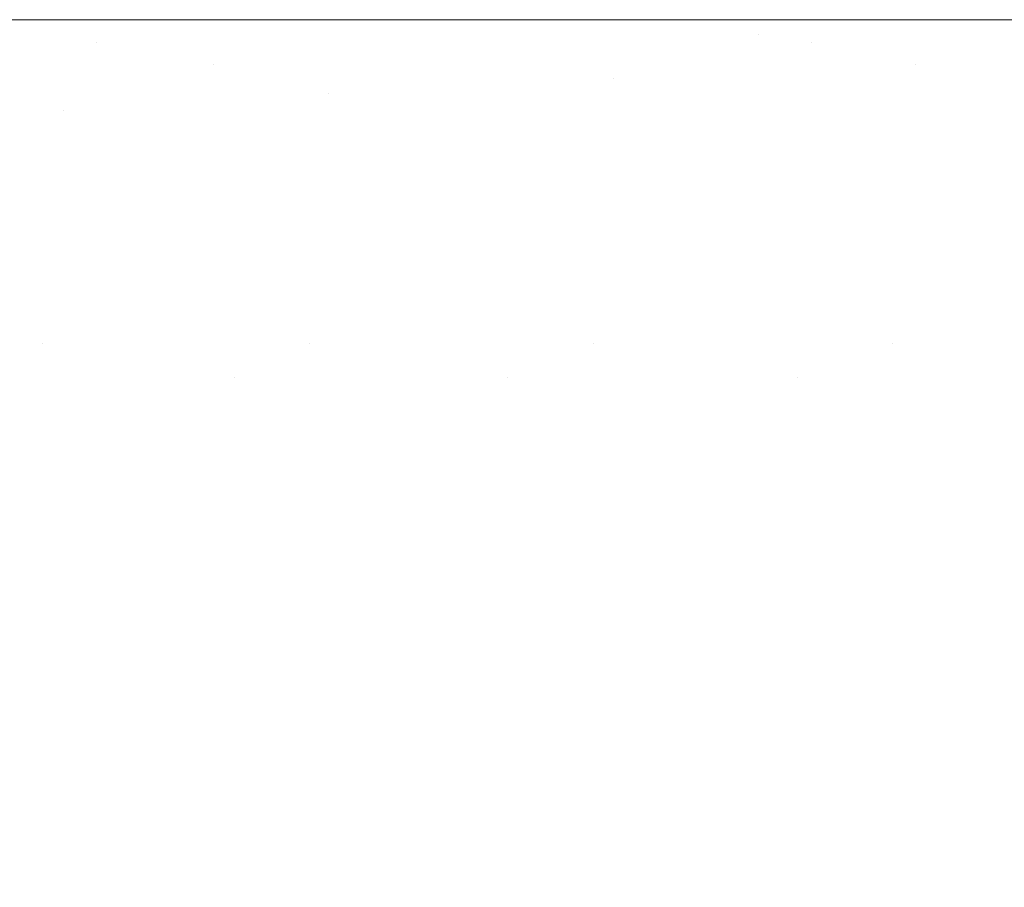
# Model space of a CAD drawing. Header units: centimetres. Extents: x -17.1 to 18.2, y 3.4 to 5.2.
# Tile 171 of 256: x -5.2623 to -5.2492, y 5.1887 to 5.2002. Entities that reach past the tile are written whole.
import ezdxf

# ---------------------------------------------------------------- set-up
doc = ezdxf.new("R2010")
doc.units = ezdxf.units.CM
doc.header["$LTSCALE"] = 2.54
doc.layers.add('Lucido design-1', color=7, linetype='Continuous')

# ---------------------------------------------------------------- blocks, each defined once
blk = doc.blocks.new('Gruppo-4-1')
at = {"color": 7, "linetype": 'Continuous', "lineweight": 9}
for points, invisible_edges in [([(18.147234, 5.200144, -1872.31239), (18.147234, 5.200212, -1872.315514), (-17.020308, 5.200212, -1872.315514), (-17.020308, 5.200144, -1872.31239)], 8), ([(-17.020308, 5.200212, -1872.315514), (6.292262, 5.200212, -1872.515514), (-5.165337, 5.200212, -1872.515514)], 9), ([(-5.165337, 5.200212, -1872.515514), (-5.16604, 5.200212, -1872.515517), (-17.020308, 5.200212, -1872.315514)], 10), ([(-5.16604, 5.200212, -1872.515517), (-5.16949, 5.200212, -1872.515612), (-17.020308, 5.200212, -1872.315514)], 10), ([(6.292262, 5.200212, -1872.515514), (-17.020308, 5.200212, -1872.315514), (18.147234, 5.200212, -1872.315514)], 9), ([(-17.020308, 5.200212, -1872.315514), (-5.173109, 5.200212, -1872.515859), (-5.173872, 5.200212, -1872.515942)], 9), ([(-5.16949, 5.200212, -1872.515612), (-5.173109, 5.200212, -1872.515859), (-17.020308, 5.200212, -1872.315514)], 10), ([(-5.173872, 5.200212, -1872.515942), (-5.176745, 5.200212, -1872.516257), (-17.020308, 5.200212, -1872.315514)], 10), ([(-5.176745, 5.200212, -1872.516257), (-5.180403, 5.200212, -1872.516812), (-17.020308, 5.200212, -1872.315514)], 10), ([(-5.180403, 5.200212, -1872.516812), (-5.184086, 5.200212, -1872.517528), (-17.020308, 5.200212, -1872.315514)], 10), ([(-5.184086, 5.200212, -1872.517528), (-5.1878, 5.200212, -1872.518411), (-17.020308, 5.200212, -1872.315514)], 10), ([(-5.1878, 5.200212, -1872.518411), (-5.191547, 5.200212, -1872.519469), (-17.020308, 5.200212, -1872.315514)], 10), ([(-5.191547, 5.200212, -1872.519469), (-5.195333, 5.200212, -1872.52071), (-17.020308, 5.200212, -1872.315514)], 10), ([(-5.195333, 5.200212, -1872.52071), (-5.19916, 5.200212, -1872.522144), (-17.020308, 5.200212, -1872.315514)], 10), ([(-5.19916, 5.200212, -1872.522144), (-5.203033, 5.200212, -1872.523784), (-17.020308, 5.200212, -1872.315514)], 10), ([(-5.203033, 5.200212, -1872.523784), (-5.206954, 5.200212, -1872.525642), (-17.020308, 5.200212, -1872.315514)], 10), ([(-5.206954, 5.200212, -1872.525642), (-5.210927, 5.200212, -1872.527734), (-17.020308, 5.200212, -1872.315514)], 10), ([(-5.210927, 5.200212, -1872.527734), (-5.214954, 5.200212, -1872.530076), (-17.020308, 5.200212, -1872.315514)], 10), ([(-5.214954, 5.200212, -1872.530076), (-5.219036, 5.200212, -1872.532687), (-17.020308, 5.200212, -1872.315514)], 10), ([(-5.219036, 5.200212, -1872.532687), (-5.223174, 5.200212, -1872.535588), (-17.020308, 5.200212, -1872.315514)], 10), ([(-5.223174, 5.200212, -1872.535588), (-5.227368, 5.200212, -1872.538801), (-17.020308, 5.200212, -1872.315514)], 10), ([(-5.227368, 5.200212, -1872.538801), (-5.231614, 5.200212, -1872.542352), (-17.020308, 5.200212, -1872.315514)], 10), ([(-5.231614, 5.200212, -1872.542352), (-5.235911, 5.200212, -1872.546267), (-17.020308, 5.200212, -1872.315514)], 10), ([(-5.235911, 5.200212, -1872.546267), (-5.240251, 5.200212, -1872.550574), (-17.020308, 5.200212, -1872.315514)], 10), ([(-17.020308, 5.200212, -1872.315514), (-5.253434, 5.200212, -1872.566163), (-5.25783, 5.200212, -1872.57235)], 9), ([(-5.240251, 5.200212, -1872.550574), (-5.244627, 5.200212, -1872.555306), (-17.020308, 5.200212, -1872.315514)], 10), ([(-5.25783, 5.200212, -1872.57235), (-5.262055, 5.200212, -1872.578864), (-17.020308, 5.200212, -1872.315514)], 10), ([(-5.262055, 5.200212, -1872.578864), (-5.265101, 5.200212, -1872.584026), (-5.26636, 5.200212, -1872.586159), (-17.020308, 5.200212, -1872.315514)], 12), ([(-5.244627, 5.200212, -1872.555306), (-5.244807, 5.200212, -1872.555518), (-5.249026, 5.200212, -1872.560491), (-17.020308, 5.200212, -1872.315514)], 12), ([(-5.249026, 5.200212, -1872.560491), (-5.253434, 5.200212, -1872.566163), (-17.020308, 5.200212, -1872.315514)], 10), ([(-17.020308, 5.200144, -1872.31239), (-17.020308, 5.200117, -1872.311152), (18.147234, 5.200117, -1872.311152), (18.147234, 5.200144, -1872.31239)], 10), ([(-5.264354, 5.2002, -1872.585035), (-5.265101, 5.200212, -1872.584026), (-5.262055, 5.200212, -1872.578864)], 9), ([(-5.262055, 5.200212, -1872.578864), (-5.25783, 5.200212, -1872.57235), (-5.24357, 5.200163, -1872.558013), (-5.264354, 5.2002, -1872.585035)], 14), ([(-5.24357, 5.200163, -1872.558013), (-5.263575, 5.200163, -1872.586061), (-5.264354, 5.2002, -1872.585035)], 11), ([(-5.262796, 5.200102, -1872.587088), (-5.263575, 5.200163, -1872.586061), (-5.24357, 5.200163, -1872.558013), (-5.24295, 5.200102, -1872.559262)], 15), ([(-5.24357, 5.200163, -1872.558013), (-5.25783, 5.200212, -1872.57235), (-5.253434, 5.200212, -1872.566163), (-5.249026, 5.200212, -1872.560491)], 9), ([(18.147234, 5.200117, -1872.311152), (-17.020308, 5.200117, -1872.311152), (-17.020308, 5.199831, -1872.306798), (18.147234, 5.199831, -1872.306798)], 5), ([(-5.262796, 5.200102, -1872.587088), (-5.262018, 5.200017, -1872.588113), (-5.278562, 5.200017, -1872.624335), (-5.279473, 5.200102, -1872.623601)], 15), ([(-5.277653, 5.199907, -1872.625067), (-5.278562, 5.200017, -1872.624335), (-5.262018, 5.200017, -1872.588113), (-5.261241, 5.199907, -1872.589136)], 15), ([(-5.262796, 5.200102, -1872.587088), (-5.24295, 5.200102, -1872.559262), (-5.252428, 5.200017, -1872.573214)], 11), ([(-5.252428, 5.200017, -1872.573214), (-5.262018, 5.200017, -1872.588113), (-5.262796, 5.200102, -1872.587088)], 11), ([(-5.261241, 5.199907, -1872.589136), (-5.262018, 5.200017, -1872.588113), (-5.252428, 5.200017, -1872.573214), (-5.251728, 5.199907, -1872.574358)], 15), ([(-5.24295, 5.200102, -1872.559262), (-5.24233, 5.200017, -1872.560509), (-5.252428, 5.200017, -1872.573214)], 11), ([(-5.251728, 5.199907, -1872.574358), (-5.252428, 5.200017, -1872.573214), (-5.24233, 5.200017, -1872.560509), (-5.241094, 5.199774, -1872.562998)], 15), ([(-5.269132, 5.199774, -1872.606961), (-5.277653, 5.199907, -1872.625067), (-5.261241, 5.199907, -1872.589136)], 11), ([(-5.261241, 5.199907, -1872.589136), (-5.260466, 5.199774, -1872.590158), (-5.269132, 5.199774, -1872.606961)], 11), ([(-5.251728, 5.199907, -1872.574358), (-5.25103, 5.199774, -1872.575499), (-5.260466, 5.199774, -1872.590158), (-5.261241, 5.199907, -1872.589136)], 15), ([(-5.241094, 5.199774, -1872.562998), (-5.25103, 5.199774, -1872.575499), (-5.251728, 5.199907, -1872.574358)], 11), ([(18.147234, 5.199831, -1872.306798), (-17.020308, 5.199831, -1872.306798), (-17.020308, 5.199356, -1872.302461), (18.147234, 5.199356, -1872.302461)], 5), ([(-5.268288, 5.199616, -1872.607844), (-5.269132, 5.199774, -1872.606961), (-5.260466, 5.199774, -1872.590158), (-5.259692, 5.199616, -1872.591178)], 15), ([(-5.259692, 5.199616, -1872.591178), (-5.260466, 5.199774, -1872.590158), (-5.25103, 5.199774, -1872.575499), (-5.250333, 5.199616, -1872.576638)], 15), ([(-5.250333, 5.199616, -1872.576638), (-5.25103, 5.199774, -1872.575499), (-5.241094, 5.199774, -1872.562998), (-5.240478, 5.199616, -1872.564238)], 15), ([(-5.259692, 5.199616, -1872.591178), (-5.258921, 5.199434, -1872.592194), (-5.267446, 5.199434, -1872.608725), (-5.268288, 5.199616, -1872.607844)], 15), ([(-5.254357, 5.199434, -1872.584717), (-5.259692, 5.199616, -1872.591178), (-5.250333, 5.199616, -1872.576638)], 11), ([(-5.254357, 5.199434, -1872.584717), (-5.258921, 5.199434, -1872.592194), (-5.259692, 5.199616, -1872.591178)], 11), ([(-5.250333, 5.199616, -1872.576638), (-5.249637, 5.199434, -1872.577773), (-5.254357, 5.199434, -1872.584717)], 11), ([(-5.244796, 5.199434, -1872.571361), (-5.250333, 5.199616, -1872.576638), (-5.240478, 5.199616, -1872.564238)], 11), ([(-5.244796, 5.199434, -1872.571361), (-5.249637, 5.199434, -1872.577773), (-5.250333, 5.199616, -1872.576638)], 11), ([(18.147234, 5.199356, -1872.302461), (-17.020308, 5.199356, -1872.302461), (-17.020308, 5.198693, -1872.298149), (18.147234, 5.198693, -1872.298149)], 5), ([(-5.266607, 5.199228, -1872.609603), (-5.267446, 5.199434, -1872.608725), (-5.258921, 5.199434, -1872.592194), (-5.258151, 5.199228, -1872.593208)], 15), ([(-5.258151, 5.199228, -1872.593208), (-5.258921, 5.199434, -1872.592194), (-5.254357, 5.199434, -1872.584717), (-5.253625, 5.199228, -1872.585793)], 15), ([(-5.253625, 5.199228, -1872.585793), (-5.254357, 5.199434, -1872.584717), (-5.249637, 5.199434, -1872.577773), (-5.248944, 5.199228, -1872.578906)], 15), ([(-5.248944, 5.199228, -1872.578906), (-5.249637, 5.199434, -1872.577773), (-5.244796, 5.199434, -1872.571361), (-5.243492, 5.198999, -1872.573728)], 15), ([(-5.261687, 5.198999, -1872.602093), (-5.266607, 5.199228, -1872.609603), (-5.258151, 5.199228, -1872.593208)], 11), ([(-5.261687, 5.198999, -1872.602093), (-5.26577, 5.198999, -1872.610478), (-5.266607, 5.199228, -1872.609603)], 11), ([(-5.258151, 5.199228, -1872.593208), (-5.257384, 5.198999, -1872.594219), (-5.261687, 5.198999, -1872.602093)], 11), ([(-5.253625, 5.199228, -1872.585793), (-5.252895, 5.198999, -1872.586865), (-5.257384, 5.198999, -1872.594219), (-5.258151, 5.199228, -1872.593208)], 15), ([(-5.248944, 5.199228, -1872.578906), (-5.248254, 5.198999, -1872.580035), (-5.252895, 5.198999, -1872.586865), (-5.253625, 5.199228, -1872.585793)], 15), ([(-5.264936, 5.198746, -1872.61135), (-5.26577, 5.198999, -1872.610478), (-5.261687, 5.198999, -1872.602093), (-5.260888, 5.198746, -1872.603035)], 15), ([(-5.260888, 5.198746, -1872.603035), (-5.261687, 5.198999, -1872.602093), (-5.257384, 5.198999, -1872.594219), (-5.25662, 5.198746, -1872.595226)], 15), ([(-5.25662, 5.198746, -1872.595226), (-5.257384, 5.198999, -1872.594219), (-5.252895, 5.198999, -1872.586865), (-5.252168, 5.198746, -1872.587932)], 15), ([(-5.252168, 5.198746, -1872.587932), (-5.252895, 5.198999, -1872.586865), (-5.248254, 5.198999, -1872.580035), (-5.247565, 5.198746, -1872.581159)], 15), ([(-5.260888, 5.198746, -1872.603035), (-5.260091, 5.19847, -1872.603973), (-5.264106, 5.19847, -1872.612218), (-5.264936, 5.198746, -1872.61135)], 15), ([(-5.25662, 5.198746, -1872.595226), (-5.255859, 5.19847, -1872.596229), (-5.260091, 5.19847, -1872.603973), (-5.260888, 5.198746, -1872.603035)], 15), ([(-5.252168, 5.198746, -1872.587932), (-5.251444, 5.19847, -1872.588996), (-5.255859, 5.19847, -1872.596229), (-5.25662, 5.198746, -1872.595226)], 15), ([(-5.247565, 5.198746, -1872.581159), (-5.24688, 5.19847, -1872.582279), (-5.251444, 5.19847, -1872.588996), (-5.252168, 5.198746, -1872.587932)], 15), ([(18.147234, 5.198693, -1872.298149), (-17.020308, 5.198693, -1872.298149), (-17.020308, 5.197842, -1872.29387), (18.147234, 5.197842, -1872.29387)], 5), ([(-5.263279, 5.19817, -1872.613083), (-5.264106, 5.19847, -1872.612218), (-5.260091, 5.19847, -1872.603973), (-5.259298, 5.19817, -1872.604906)], 15), ([(-5.259298, 5.19817, -1872.604906), (-5.260091, 5.19847, -1872.603973), (-5.255859, 5.19847, -1872.596229), (-5.255101, 5.19817, -1872.597227)], 15), ([(-5.255101, 5.19817, -1872.597227), (-5.255859, 5.19847, -1872.596229), (-5.251444, 5.19847, -1872.588996), (-5.250724, 5.19817, -1872.590055)], 15), ([(-5.250724, 5.19817, -1872.590055), (-5.251444, 5.19847, -1872.588996), (-5.24688, 5.19847, -1872.582279), (-5.246197, 5.19817, -1872.583395)], 15), ([(-5.259298, 5.19817, -1872.604906), (-5.258508, 5.197848, -1872.605835), (-5.262457, 5.197848, -1872.613943), (-5.263279, 5.19817, -1872.613083)], 15), ([(-5.255101, 5.19817, -1872.597227), (-5.254347, 5.197848, -1872.598221), (-5.258508, 5.197848, -1872.605835), (-5.259298, 5.19817, -1872.604906)], 15), ([(-5.250724, 5.19817, -1872.590055), (-5.250006, 5.197848, -1872.591109), (-5.254347, 5.197848, -1872.598221), (-5.255101, 5.19817, -1872.597227)], 15), ([(-5.246197, 5.19817, -1872.583395), (-5.245518, 5.197848, -1872.584504), (-5.250006, 5.197848, -1872.591109), (-5.250724, 5.19817, -1872.590055)], 15), ([(18.147234, 5.197842, -1872.29387), (-17.020308, 5.197842, -1872.29387), (-17.020308, 5.196805, -1872.289632), (18.147234, 5.196805, -1872.289632)], 5), ([(-5.265308, 5.197503, -1872.623312), (-5.266158, 5.197848, -1872.622529), (-5.262457, 5.197848, -1872.613943), (-5.261638, 5.197503, -1872.614799)], 15), ([(-5.261638, 5.197503, -1872.614799), (-5.262457, 5.197848, -1872.613943), (-5.258508, 5.197848, -1872.605835), (-5.257723, 5.197503, -1872.60676)], 15), ([(-5.257723, 5.197503, -1872.60676), (-5.258508, 5.197848, -1872.605835), (-5.254347, 5.197848, -1872.598221), (-5.253597, 5.197503, -1872.599209)], 15), ([(-5.253597, 5.197503, -1872.599209), (-5.254347, 5.197848, -1872.598221), (-5.250006, 5.197848, -1872.591109), (-5.249293, 5.197503, -1872.592158)], 15), ([(-5.249293, 5.197503, -1872.592158), (-5.250006, 5.197848, -1872.591109), (-5.245518, 5.197848, -1872.584504), (-5.244842, 5.197503, -1872.585609)], 15), ([(-5.261638, 5.197503, -1872.614799), (-5.260824, 5.197135, -1872.615651), (-5.264463, 5.197135, -1872.624092), (-5.265308, 5.197503, -1872.623312)], 15), ([(-5.257723, 5.197503, -1872.60676), (-5.256942, 5.197135, -1872.607679), (-5.260824, 5.197135, -1872.615651), (-5.261638, 5.197503, -1872.614799)], 15), ([(-5.253597, 5.197503, -1872.599209), (-5.252851, 5.197135, -1872.600193), (-5.256942, 5.197135, -1872.607679), (-5.257723, 5.197503, -1872.60676)], 15), ([(-5.249293, 5.197503, -1872.592158), (-5.248583, 5.197135, -1872.593201), (-5.252851, 5.197135, -1872.600193), (-5.253597, 5.197503, -1872.599209)], 15), ([(-5.244842, 5.197503, -1872.585609), (-5.24417, 5.197135, -1872.586707), (-5.248583, 5.197135, -1872.593201), (-5.249293, 5.197503, -1872.592158)], 15), ([(-5.263623, 5.196745, -1872.624867), (-5.264463, 5.197135, -1872.624092), (-5.260824, 5.197135, -1872.615651), (-5.260014, 5.196745, -1872.616497)], 15), ([(-5.260014, 5.196745, -1872.616497), (-5.260824, 5.197135, -1872.615651), (-5.256942, 5.197135, -1872.607679), (-5.256166, 5.196745, -1872.608593)], 15), ([(-5.256166, 5.196745, -1872.608593), (-5.256942, 5.197135, -1872.607679), (-5.252851, 5.197135, -1872.600193), (-5.252109, 5.196745, -1872.60117)], 15), ([(-5.252109, 5.196745, -1872.60117), (-5.252851, 5.197135, -1872.600193), (-5.248583, 5.197135, -1872.593201), (-5.247877, 5.196745, -1872.594237)], 15), ([(18.147234, 5.196805, -1872.289632), (-17.020308, 5.196805, -1872.289632), (-17.020308, 5.195584, -1872.285443), (18.147234, 5.195584, -1872.285443)], 5), ([(-5.260014, 5.196745, -1872.616497), (-5.25921, 5.196334, -1872.617339), (-5.262787, 5.196334, -1872.625637), (-5.263623, 5.196745, -1872.624867)], 15), ([(-5.256166, 5.196745, -1872.608593), (-5.255394, 5.196334, -1872.609502), (-5.25921, 5.196334, -1872.617339), (-5.260014, 5.196745, -1872.616497)], 15), ([(-5.252109, 5.196745, -1872.60117), (-5.251372, 5.196334, -1872.602142), (-5.255394, 5.196334, -1872.609502), (-5.256166, 5.196745, -1872.608593)], 15), ([(-5.247877, 5.196745, -1872.594237), (-5.247176, 5.196334, -1872.595268), (-5.251372, 5.196334, -1872.602142), (-5.252109, 5.196745, -1872.60117)], 15), ([(-5.265237, 5.1959, -1872.635066), (-5.266094, 5.196334, -1872.634375), (-5.262787, 5.196334, -1872.625637), (-5.261958, 5.1959, -1872.626402)], 15), ([(-5.261958, 5.1959, -1872.626402), (-5.262787, 5.196334, -1872.625637), (-5.25921, 5.196334, -1872.617339), (-5.258411, 5.1959, -1872.618175)], 15), ([(-5.258411, 5.1959, -1872.618175), (-5.25921, 5.196334, -1872.617339), (-5.255394, 5.196334, -1872.609502), (-5.254627, 5.1959, -1872.610404)], 15), ([(-5.254627, 5.1959, -1872.610404), (-5.255394, 5.196334, -1872.609502), (-5.251372, 5.196334, -1872.602142), (-5.250639, 5.1959, -1872.603107)], 15), ([(-5.250639, 5.1959, -1872.603107), (-5.251372, 5.196334, -1872.602142), (-5.247176, 5.196334, -1872.595268), (-5.246479, 5.1959, -1872.596291)], 15), ([(-5.262795, 5.195446, -1872.631404), (-5.265237, 5.1959, -1872.635066), (-5.261958, 5.1959, -1872.626402)], 11), ([(-5.261958, 5.1959, -1872.626402), (-5.261134, 5.195446, -1872.627162), (-5.262795, 5.195446, -1872.631404)], 11), ([(-5.259407, 5.195446, -1872.623028), (-5.261958, 5.1959, -1872.626402), (-5.258411, 5.1959, -1872.618175)], 11), ([(-5.259407, 5.195446, -1872.623028), (-5.261134, 5.195446, -1872.627162), (-5.261958, 5.1959, -1872.626402)], 11), ([(-5.258411, 5.1959, -1872.618175), (-5.257617, 5.195446, -1872.619005), (-5.259407, 5.195446, -1872.623028)], 11), ([(-5.255769, 5.195446, -1872.615095), (-5.258411, 5.1959, -1872.618175), (-5.254627, 5.1959, -1872.610404)], 11), ([(-5.255769, 5.195446, -1872.615095), (-5.257617, 5.195446, -1872.619005), (-5.258411, 5.1959, -1872.618175)], 11), ([(-5.254627, 5.1959, -1872.610404), (-5.253866, 5.195446, -1872.611301), (-5.255769, 5.195446, -1872.615095)], 11), ([(-5.251912, 5.195446, -1872.607624), (-5.254627, 5.1959, -1872.610404), (-5.250639, 5.1959, -1872.603107)], 11), ([(-5.251912, 5.195446, -1872.607624), (-5.253866, 5.195446, -1872.611301), (-5.254627, 5.1959, -1872.610404)], 11), ([(-5.250639, 5.1959, -1872.603107), (-5.249912, 5.195446, -1872.604065), (-5.251912, 5.195446, -1872.607624)], 11), ([(-5.247869, 5.195446, -1872.600627), (-5.250639, 5.1959, -1872.603107), (-5.246479, 5.1959, -1872.596291)], 11), ([(-5.247869, 5.195446, -1872.600627), (-5.249912, 5.195446, -1872.604065), (-5.250639, 5.1959, -1872.603107)], 11), ([(18.147234, 5.195584, -1872.285443), (-17.020308, 5.195584, -1872.285443), (-17.020308, 5.194181, -1872.281312), (18.147234, 5.194181, -1872.281312)], 5), ([(-5.261137, 5.194473, -1872.632835), (-5.2627, 5.194473, -1872.637109), (-5.264385, 5.195446, -1872.635752), (-5.262795, 5.195446, -1872.631404)], 15), ([(-5.262795, 5.195446, -1872.631404), (-5.261134, 5.195446, -1872.627162), (-5.259504, 5.194473, -1872.628665), (-5.261137, 5.194473, -1872.632835)], 15), ([(-5.257806, 5.194473, -1872.624601), (-5.259504, 5.194473, -1872.628665), (-5.261134, 5.195446, -1872.627162), (-5.259407, 5.195446, -1872.623028)], 15), ([(-5.259407, 5.195446, -1872.623028), (-5.257617, 5.195446, -1872.619005), (-5.256047, 5.194473, -1872.620646), (-5.257806, 5.194473, -1872.624601)], 15), ([(-5.25423, 5.194473, -1872.616803), (-5.256047, 5.194473, -1872.620646), (-5.257617, 5.195446, -1872.619005), (-5.255769, 5.195446, -1872.615095)], 15), ([(-5.255769, 5.195446, -1872.615095), (-5.253866, 5.195446, -1872.611301), (-5.25236, 5.194473, -1872.613074), (-5.25423, 5.194473, -1872.616803)], 15), ([(-5.250439, 5.194473, -1872.609459), (-5.25236, 5.194473, -1872.613074), (-5.253866, 5.195446, -1872.611301), (-5.251912, 5.195446, -1872.607624)], 15), ([(-5.251912, 5.195446, -1872.607624), (-5.249912, 5.195446, -1872.604065), (-5.248473, 5.194473, -1872.605961), (-5.250439, 5.194473, -1872.609459)], 15), ([(-5.246465, 5.194473, -1872.602581), (-5.248473, 5.194473, -1872.605961), (-5.249912, 5.195446, -1872.604065), (-5.247869, 5.195446, -1872.600627)], 15), ([(-5.26419, 5.194473, -1872.641482), (-5.2627, 5.194473, -1872.637109), (-5.261041, 5.19342, -1872.638444), (-5.262506, 5.19342, -1872.642743)], 15), ([(-5.259505, 5.19342, -1872.634243), (-5.261041, 5.19342, -1872.638444), (-5.2627, 5.194473, -1872.637109), (-5.261137, 5.194473, -1872.632835)], 15), ([(-5.261137, 5.194473, -1872.632835), (-5.259504, 5.194473, -1872.628665), (-5.2579, 5.19342, -1872.630144), (-5.259505, 5.19342, -1872.634243)], 15), ([(-5.256231, 5.19342, -1872.62615), (-5.2579, 5.19342, -1872.630144), (-5.259504, 5.194473, -1872.628665), (-5.257806, 5.194473, -1872.624601)], 15), ([(-5.257806, 5.194473, -1872.624601), (-5.256047, 5.194473, -1872.620646), (-5.254502, 5.19342, -1872.622262), (-5.256231, 5.19342, -1872.62615)], 15), ([(-5.252716, 5.19342, -1872.618484), (-5.254502, 5.19342, -1872.622262), (-5.256047, 5.194473, -1872.620646), (-5.25423, 5.194473, -1872.616803)], 15), ([(-5.25423, 5.194473, -1872.616803), (-5.25236, 5.194473, -1872.613074), (-5.250877, 5.19342, -1872.614818), (-5.252716, 5.19342, -1872.618484)], 15), ([(-5.24899, 5.19342, -1872.611266), (-5.250877, 5.19342, -1872.614818), (-5.25236, 5.194473, -1872.613074), (-5.250439, 5.194473, -1872.609459)], 15), ([(-5.250439, 5.194473, -1872.609459), (-5.248473, 5.194473, -1872.605961), (-5.247057, 5.19342, -1872.607827), (-5.24899, 5.19342, -1872.611266)], 15), ([(18.147234, 5.194181, -1872.281312), (-17.020308, 5.194181, -1872.281312), (-17.020308, 5.1926, -1872.277246), (18.147234, 5.1926, -1872.277246)], 5), ([(-5.265206, 5.19342, -1872.651617), (-5.263896, 5.19342, -1872.647135), (-5.262217, 5.192287, -1872.6483), (-5.263506, 5.192287, -1872.652705)], 15), ([(-5.260852, 5.192287, -1872.643982), (-5.262217, 5.192287, -1872.6483), (-5.263896, 5.19342, -1872.647135), (-5.262506, 5.19342, -1872.642743)], 15), ([(-5.262506, 5.19342, -1872.642743), (-5.261041, 5.19342, -1872.638444), (-5.259412, 5.192287, -1872.639756), (-5.260852, 5.192287, -1872.643982)], 15), ([(-5.257901, 5.192287, -1872.635627), (-5.259412, 5.192287, -1872.639756), (-5.261041, 5.19342, -1872.638444), (-5.259505, 5.19342, -1872.634243)], 15), ([(-5.259505, 5.19342, -1872.634243), (-5.2579, 5.19342, -1872.630144), (-5.256324, 5.192287, -1872.631598), (-5.257901, 5.192287, -1872.635627)], 15), ([(-5.254684, 5.192287, -1872.627671), (-5.256324, 5.192287, -1872.631598), (-5.2579, 5.19342, -1872.630144), (-5.256231, 5.19342, -1872.62615)], 15), ([(-5.256231, 5.19342, -1872.62615), (-5.254502, 5.19342, -1872.622262), (-5.252984, 5.192287, -1872.62385), (-5.254684, 5.192287, -1872.627671)], 15), ([(-5.251228, 5.192287, -1872.620137), (-5.252984, 5.192287, -1872.62385), (-5.254502, 5.19342, -1872.622262), (-5.252716, 5.19342, -1872.618484)], 15), ([(-5.252716, 5.19342, -1872.618484), (-5.250877, 5.19342, -1872.614818), (-5.249421, 5.192287, -1872.616533), (-5.251228, 5.192287, -1872.620137)], 15), ([(-5.247565, 5.192287, -1872.613041), (-5.249421, 5.192287, -1872.616533), (-5.250877, 5.19342, -1872.614818), (-5.24899, 5.19342, -1872.611266)], 15), ([(18.147234, 5.190843, -1872.273252), (18.147234, 5.1926, -1872.277246), (-17.020308, 5.1926, -1872.277246), (-17.020308, 5.19167, -1872.275133)], 10), ([(-5.261837, 5.191079, -1872.653773), (-5.263024, 5.191079, -1872.658186), (-5.264713, 5.192287, -1872.657195), (-5.263506, 5.192287, -1872.652705)], 15), ([(-5.263506, 5.192287, -1872.652705), (-5.262217, 5.192287, -1872.6483), (-5.26057, 5.191079, -1872.649442), (-5.261837, 5.191079, -1872.653773)], 15), ([(-5.259228, 5.191079, -1872.645198), (-5.26057, 5.191079, -1872.649442), (-5.262217, 5.192287, -1872.6483), (-5.260852, 5.192287, -1872.643982)], 15), ([(-5.260852, 5.192287, -1872.643982), (-5.259412, 5.192287, -1872.639756), (-5.257812, 5.191079, -1872.641044), (-5.259228, 5.191079, -1872.645198)], 15), ([(-5.256328, 5.191079, -1872.636986), (-5.257812, 5.191079, -1872.641044), (-5.259412, 5.192287, -1872.639756), (-5.257901, 5.192287, -1872.635627)], 15), ([(-5.257901, 5.192287, -1872.635627), (-5.256324, 5.192287, -1872.631598), (-5.254777, 5.191079, -1872.633025), (-5.256328, 5.191079, -1872.636986)], 15), ([(-5.253165, 5.191079, -1872.629165), (-5.254777, 5.191079, -1872.633025), (-5.256324, 5.192287, -1872.631598), (-5.254684, 5.192287, -1872.627671)], 15), ([(-5.254684, 5.192287, -1872.627671), (-5.252984, 5.192287, -1872.62385), (-5.251494, 5.191079, -1872.625408), (-5.253165, 5.191079, -1872.629165)], 15), ([(-5.249768, 5.191079, -1872.621758), (-5.251494, 5.191079, -1872.625408), (-5.252984, 5.192287, -1872.62385), (-5.251228, 5.192287, -1872.620137)], 15), ([(-5.251228, 5.192287, -1872.620137), (-5.249421, 5.192287, -1872.616533), (-5.247991, 5.191079, -1872.618216), (-5.249768, 5.191079, -1872.621758)], 15), ([(-5.246167, 5.191079, -1872.614783), (-5.247991, 5.191079, -1872.618216), (-5.249421, 5.192287, -1872.616533), (-5.247565, 5.192287, -1872.613041)], 15), ([(-17.020308, 5.19167, -1872.275133), (-17.020308, 5.190843, -1872.273252), (18.147234, 5.190843, -1872.273252)], 10), ([(-5.264128, 5.191079, -1872.662677), (-5.263024, 5.191079, -1872.658186), (-5.261368, 5.189798, -1872.659158), (-5.262454, 5.189798, -1872.663573)], 15), ([(-5.260201, 5.189798, -1872.65482), (-5.261368, 5.189798, -1872.659158), (-5.263024, 5.191079, -1872.658186), (-5.261837, 5.191079, -1872.653773)], 15), ([(-5.261837, 5.191079, -1872.653773), (-5.26057, 5.191079, -1872.649442), (-5.258956, 5.189798, -1872.650562), (-5.260201, 5.189798, -1872.65482)], 15), ([(-5.257636, 5.189798, -1872.64639), (-5.258956, 5.189798, -1872.650562), (-5.26057, 5.191079, -1872.649442), (-5.259228, 5.191079, -1872.645198)], 15), ([(-5.259228, 5.191079, -1872.645198), (-5.257812, 5.191079, -1872.641044), (-5.256245, 5.189798, -1872.642307), (-5.257636, 5.189798, -1872.64639)], 15), ([(-5.254786, 5.189798, -1872.638316), (-5.256245, 5.189798, -1872.642307), (-5.257812, 5.191079, -1872.641044), (-5.256328, 5.191079, -1872.636986)], 15), ([(-5.256328, 5.191079, -1872.636986), (-5.254777, 5.191079, -1872.633025), (-5.253261, 5.189798, -1872.634423), (-5.254786, 5.189798, -1872.638316)], 15), ([(-5.251676, 5.189798, -1872.630628), (-5.253261, 5.189798, -1872.634423), (-5.254777, 5.191079, -1872.633025), (-5.253165, 5.191079, -1872.629165)], 15), ([(-5.253165, 5.191079, -1872.629165), (-5.251494, 5.191079, -1872.625408), (-5.250034, 5.189798, -1872.626936), (-5.251676, 5.189798, -1872.630628)], 15), ([(-5.248337, 5.189798, -1872.623347), (-5.250034, 5.189798, -1872.626936), (-5.251494, 5.191079, -1872.625408), (-5.249768, 5.191079, -1872.621758)], 15), ([(-5.249768, 5.191079, -1872.621758), (-5.247991, 5.191079, -1872.618216), (-5.24659, 5.189798, -1872.619865), (-5.248337, 5.189798, -1872.623347)], 15), ([(18.147234, 5.188913, -1872.269339), (18.147234, 5.190843, -1872.273252), (-17.020308, 5.190843, -1872.273252), (-17.020308, 5.189777, -1872.27109)], 10), ([(-5.26437, 5.189798, -1872.67261), (-5.263455, 5.189798, -1872.668058), (-5.2618, 5.188447, -1872.668859), (-5.262699, 5.188447, -1872.673333)], 15), ([(-5.260815, 5.188447, -1872.664449), (-5.2618, 5.188447, -1872.668859), (-5.263455, 5.189798, -1872.668058), (-5.262454, 5.189798, -1872.663573)], 15), ([(-5.262454, 5.189798, -1872.663573), (-5.261368, 5.189798, -1872.659158), (-5.259748, 5.188447, -1872.660109), (-5.260815, 5.188447, -1872.664449)], 15), ([(-5.258601, 5.188447, -1872.655844), (-5.259748, 5.188447, -1872.660109), (-5.261368, 5.189798, -1872.659158), (-5.260201, 5.189798, -1872.65482)], 15), ([(-5.260201, 5.189798, -1872.65482), (-5.258956, 5.189798, -1872.650562), (-5.257377, 5.188447, -1872.651658), (-5.258601, 5.188447, -1872.655844)], 15), ([(-5.256079, 5.188447, -1872.647556), (-5.257377, 5.188447, -1872.651658), (-5.258956, 5.189798, -1872.650562), (-5.257636, 5.189798, -1872.64639)], 15), ([(-5.257636, 5.189798, -1872.64639), (-5.256245, 5.189798, -1872.642307), (-5.254711, 5.188447, -1872.643542), (-5.256079, 5.188447, -1872.647556)], 15), ([(-5.253276, 5.188447, -1872.639619), (-5.254711, 5.188447, -1872.643542), (-5.256245, 5.189798, -1872.642307), (-5.254786, 5.189798, -1872.638316)], 15), ([(-5.254786, 5.189798, -1872.638316), (-5.253261, 5.189798, -1872.634423), (-5.251778, 5.188447, -1872.635791), (-5.253276, 5.188447, -1872.639619)], 15), ([(-5.250219, 5.188447, -1872.63206), (-5.251778, 5.188447, -1872.635791), (-5.253261, 5.189798, -1872.634423), (-5.251676, 5.189798, -1872.630628)], 15), ([(-5.251676, 5.189798, -1872.630628), (-5.250034, 5.189798, -1872.626936), (-5.248605, 5.188447, -1872.62843), (-5.250219, 5.188447, -1872.63206)], 15), ([(-5.246937, 5.188447, -1872.624902), (-5.248605, 5.188447, -1872.62843), (-5.250034, 5.189798, -1872.626936), (-5.248337, 5.189798, -1872.623347)], 15), ([(-17.020308, 5.189777, -1872.27109), (-17.020308, 5.188913, -1872.269339), (18.147234, 5.188913, -1872.269339)], 10), ([(18.147234, 5.186815, -1872.265514), (18.147234, 5.188913, -1872.269339), (-17.020308, 5.188913, -1872.269339), (-17.020308, 5.187727, -1872.267176)], 10)]:
    blk.add_3dface(points, dxfattribs=dict(at, invisible_edges=invisible_edges))
blk = doc.blocks.new('Gruppo-5-1')
at = {"color": 7}
blk.add_blockref('Gruppo-4-1', (0, 0), dxfattribs=at)

msp = doc.modelspace()

# ---------------------------------------------------------------- block references
at = {"layer": 'Lucido design-1', "color": 7}
msp.add_blockref('Gruppo-5-1', (0, 0), dxfattribs=at)

doc.saveas('drawing.dxf')
